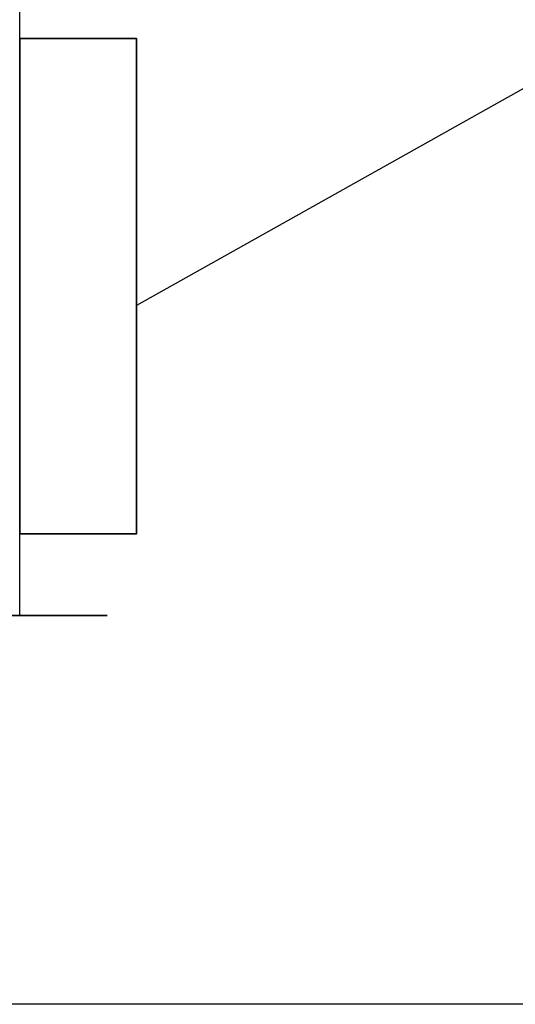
# Model space of a CAD drawing. Header units: millimetres. Extents: x -56303 to -45239, y -20463 to -4540.
# Tile 243 of 256: x -46033 to -46008, y -11351 to -11301. Entities that reach past the tile are written whole.
import ezdxf

# ---------------------------------------------------------------- set-up
doc = ezdxf.new("R2010")
doc.units = ezdxf.units.MM
doc.layers.add('_HVAC_opis', color=3, linetype='Continuous')
doc.layers.add('FLUID-N1', color=7, linetype='Continuous')
doc.layers.add('_HVAC_urzadzenia', color=220, linetype='Continuous', lineweight=35)

# ---------------------------------------------------------------- blocks, each defined once
blk = doc.blocks.new('A$C29042132')
blk.add_lwpolyline([(6, 25.5), (0, 25.5), (0, 0), (6, 0)], close=True)
blk = doc.blocks.new('*U1396')
at = {"color": 132, "linetype": 'Continuous', "lineweight": -2}
blk.add_line((-175, -395), (-175, 395), dxfattribs=at)
at = {"color": 0, "linetype": 'ByBlock', "lineweight": -2}
blk.add_line((-175, -350), (175, -350), dxfattribs=at)

msp = doc.modelspace()

# ---------------------------------------------------------------- linework, layer by layer
at = {"color": 132, "linetype": 'Continuous', "lineweight": -2}
msp.add_line((-46107.677, -11331.257), (-46028.677, -11331.257), dxfattribs=at)
at = {"layer": '_HVAC_opis', "color": 3}
msp.add_line((-45825.14, -11202.006), (-46027.177, -11315.298), dxfattribs=at)
at = {"layer": '_HVAC_opis', "color": 252}
msp.add_line((-45238.823, -11351.257), (-47714.052, -11351.257), dxfattribs=at)

# ---------------------------------------------------------------- block references
at = {"layer": '_HVAC_urzadzenia', "rotation": 180}
msp.add_blockref('A$C29042132', (-46027.177, -11301.549), dxfattribs=at)
at = {"layer": 'FLUID-N1', "color": 132, "linetype": 'Continuous', "xscale": 0.1000000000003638, "yscale": 0.1000000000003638, "zscale": 0.1, "rotation": 90}
msp.add_blockref('*U1396', (-46068.177, -11313.757), dxfattribs=at)

doc.saveas('drawing.dxf')
